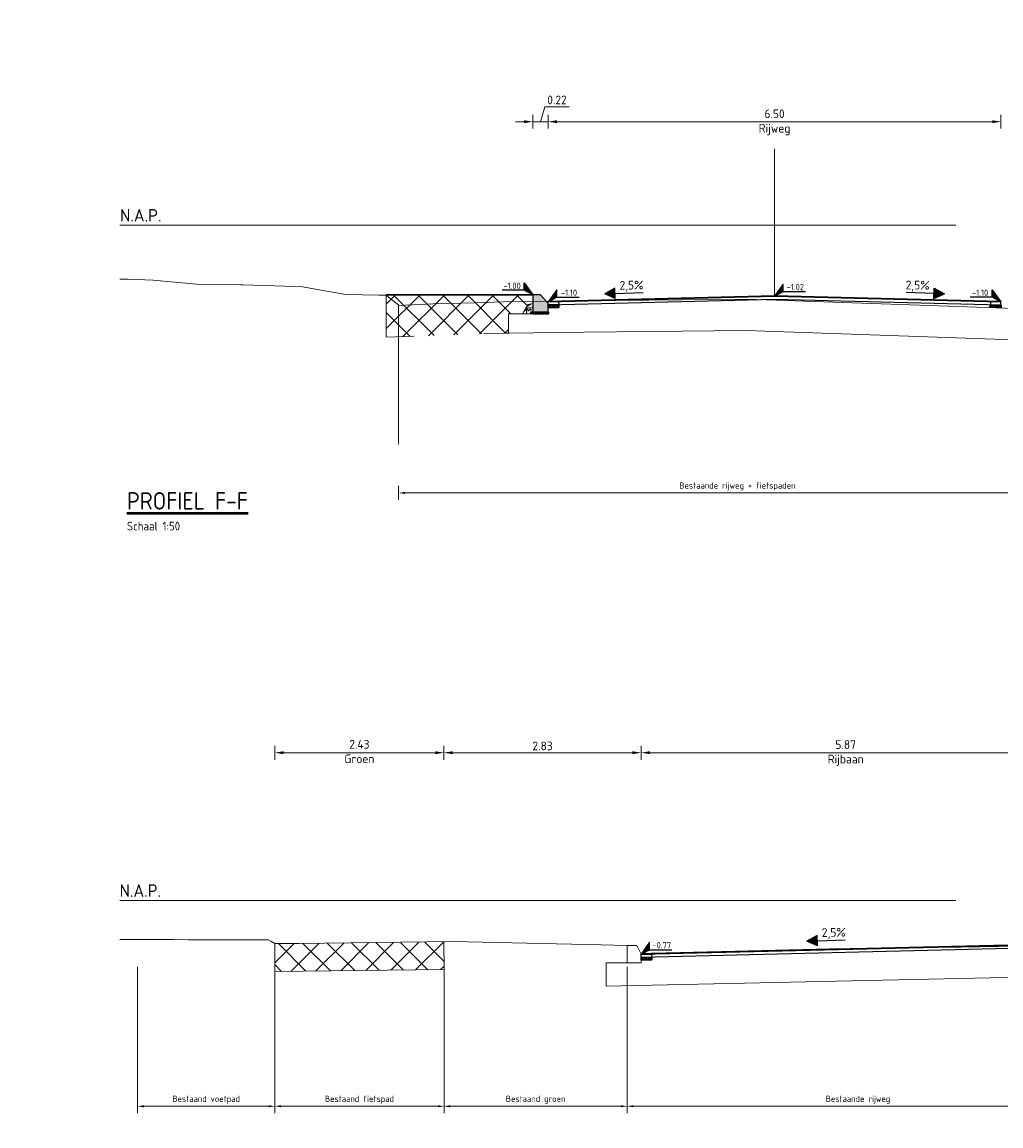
# Model space of a CAD drawing. Header units: metres. Extents: x -1 to 222837, y -2 to 853657.
# Tile 33 of 256: x 111502 to 111516, y 425584 to 425600. Entities that reach past the tile are written whole.
import ezdxf
from ezdxf.enums import TextEntityAlignment as Align

# ---------------------------------------------------------------- set-up
doc = ezdxf.new("R2010")
doc.units = ezdxf.units.M
doc.header["$XCLIPFRAME"] = 0
for name, pattern in [('1-1', [20, 10, -10]), ('AL-NAP_LIJN', [15.25, 12, -1.5, 0.25, -1.5]), ('AM-AS', [16, 10, -2, 2, -2])]:
    doc.linetypes.add(name, pattern=pattern)
doc.layers.add('A-LEGENDA', color=7, linetype='Continuous')
doc.layers.add('X-REF', color=7, linetype='Continuous')
for name, color, linetype, lineweight in [('A-TXT-T25', 7, 'Continuous', 25), ('A-TXT-T50', 4, 'Continuous', 50), ('B-ALG', 8, 'Continuous', 5), ('B-ALG_TXT', 8, 'Continuous', 5), ('B-WE-GW-MAAIVELD-GD', 93, 'Continuous', 18), ('N-WE-AM-AS_WEG-G', 10, 'AM-AS', 18), ('N-WE-AM-NAP-G', 7, 'AL-NAP_LIJN', 18), ('N-WE-AM-NAP-T25', 7, 'Continuous', 25), ('N-WE-GW-BERM-G', 90, 'Continuous', 35), ('N-WE-GW-GROND-WERK-A', 7, 'Continuous', 18), ('N-WE-GW-VOORBELASTING-M', 7, 'Continuous', 18), ('N-WE-GW-WATERGANG-WERK-A', 92, 'Continuous', 18), ('N-WE-VH-VERHARDING_BESTORTING-A', 252, 'Continuous', 18), ('N-WE-VH-VERHARDING_BESTORTING-G', 252, 'Continuous', 35), ('N-WE-VH-VERHARDING_BESTORTING-O', 7, 'Continuous', 18), ('X-XX-AL-HOOGTELABEL-S', 90, 'Continuous', 25)]:
    doc.layers.add(name, color=color, linetype=linetype, lineweight=lineweight)
doc.styles.add('NLCS-ISO', font='NLCS-ISO.ttf')
doc.styles.add('NLCS-ISO-ANNOTATIEF-T25', font='NLCS-ISO.ttf', dxfattribs={"height": 2.5})
doc.styles.add('NLCS-ISO-M200-T25', font='NLCS-ISO.ttf', dxfattribs={"height": 0.5})
doc.styles.add('NLCS-ISO-M50-T25', font='NLCS-ISO.ttf')
doc.styles.add('RPS_25', font='isocp.shx', dxfattribs={"height": 2.5})
doc.styles.add('RPS_50', font='isocp.shx', dxfattribs={"height": 5})
doc.dimstyles.new('NLCS-ANNOTATIEF-T25-PIJL', dxfattribs={"dimtxt": 2.5, "dimasz": 2.5, "dimexe": 2, "dimexo": 2, "dimgap": 0.7, "dimtad": 1, "dimzin": 0, "dimdsep": 46, "dimtxsty": 'NLCS-ISO-ANNOTATIEF-T25', "dimcen": 0, "dimdle": 2, "dimclrd": 256, "dimclre": 256, "dimclrt": 256, "dimadec": 5, "dimazin": 0, "dimtfac": 1, "dimtofl": 0, "dimtmove": 1, "dimatfit": 0, "dimfxl": 2, "dimfxlon": 1, "dimtfillclr": 254, "dimtolj": 1, "dimtzin": 0, "dimlwd": 18, "dimlwe": 18, "dimarcsym": 0})
doc.dimstyles.new('NLCS-M50-T25-PIJL-X_L2_H5', dxfattribs={"dimscale": 0.05, "dimtxt": 2.5, "dimasz": 2.5, "dimexe": 2, "dimexo": 2, "dimgap": 0.7, "dimtad": 1, "dimzin": 0, "dimdsep": 46, "dimtxsty": 'NLCS-ISO-M50-T25', "dimcen": 0, "dimdle": 2, "dimclrd": 256, "dimclre": 256, "dimclrt": 256, "dimadec": 5, "dimazin": 0, "dimtfac": 1, "dimtofl": 0, "dimtmove": 1, "dimatfit": 0, "dimfxl": 2, "dimfxlon": 1, "dimtfillclr": 254, "dimtolj": 1, "dimtzin": 0, "dimlwd": 18, "dimlwe": 18, "dimarcsym": 0})
picture_1 = doc.add_image_def('image1.ecw', size_in_pixel=(400001, 250001))
picture_2 = doc.add_image_def('image2.ecw', size_in_pixel=(120000, 80000))
pattern_1 = [(135, (0, 0), (-0.1767766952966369, -0.1767766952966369), [])]

# ---------------------------------------------------------------- blocks, each defined once
blk = doc.blocks.new('ALG_ONDERSCHRIFT')
at = {"layer": 'A-TXT-T25', "style": 'RPS_25'}
for tag, p in [('ONDERSCHRIFT-SUBREGEL1', (2, -13)), ('ONDERSCHRIFT-SUBREGEL2', (2, -17.5))]:
    blk.add_attdef(tag, p, '', height=2.5, dxfattribs=at)
at = {"layer": 'A-TXT-T50', "style": 'RPS_50'}
blk.add_attdef('%%UONDERSCHRIFT-TITEL', (2, -7), '', height=5, dxfattribs=at)
blk = doc.blocks.new('Pijl afschot')
blk.add_hatch(color=256).paths.add_polyline_path([(1717511043.909518, -163054497.4737314), (1717511043.834518, -163054497.3237315), (1717511043.759518, -163054497.4737314)])
for p, q in [((1717511043.759518, -163054497.4737314), (1717511043.834518, -163054497.3237315)), ((1717511043.909518, -163054497.4737314), (1717511043.834518, -163054497.3237315)), ((1717511043.759518, -163054497.4737314), (1717511043.909518, -163054497.4737314)), ((1717511043.834518, -163054497.4737314), (1717511043.834518, -163054497.8749846))]:
    blk.add_line(p, q)
blk = doc.blocks.new('SAL-HOOGTELABEL_01-SO')
for p, q in [((-2.460741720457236, 1.312415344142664), (-2.460741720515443, 3.435148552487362)), ((-2.460741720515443, 3.435148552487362), (0, 0)), ((-2.460741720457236, 1.312415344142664), (-8.837532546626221, 1.312415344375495)), ((0, 0), (-2.460741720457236, 1.312415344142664))]:
    blk.add_line(p, q)
blk.add_solid([(-2.460741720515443, 3.435148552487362), (-2.460741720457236, 1.312415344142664), (0, 0)])
at = {"style": 'NLCS-ISO'}
blk.add_attdef('...', text='', height=1.8, dxfattribs=at).set_placement((-5.956637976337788, 2.607292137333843), align=Align.MIDDLE)
blk = doc.blocks.new('RWS band')
at = {"transparency": 33554610}
h = blk.add_hatch(color=8, dxfattribs=at)
h.dxf.hatch_style = 1
h.paths.add_polyline_path([(1717510914.861562, -163054387.4077554), (1717510914.751562, -163054387.4077554), (1717510914.751562, -163054387.6577554), (1717510914.971562, -163054387.6577554), (1717510914.971562, -163054387.5317554)])
at = {"flags": 128}
blk.add_lwpolyline([(1717510914.861562, -163054387.4077554), (1717510914.751562, -163054387.4077554), (1717510914.751562, -163054387.6577554), (1717510914.971562, -163054387.6577554), (1717510914.971562, -163054387.5317554), (1717510914.861561, -163054387.4077554)], dxfattribs=at)
blk = doc.blocks.new('betonrug')
at = {"layer": 'N-WE-VH-VERHARDING_BESTORTING-A', "transparency": 33554687}
h = blk.add_hatch(dxfattribs=at)
h.set_pattern_fill('AVH-BESTORTING_01', color=0, scale=0.2, style=0, pattern_type=2)
h.set_pattern_definition([(342.7420615, (0.485932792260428, 0.1918754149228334), (0.05397981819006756, 0.09773891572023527), [0.02727200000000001, -0.109194]), (17.25793850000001, (0.3816547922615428, 0.2242714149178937), (0.05398037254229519, 0.09773993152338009), [0.027272, -0.165719]), (61.0887992, (0.4076987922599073, 0.2323624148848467), (-0.1303186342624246, 0.04048573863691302), [0.022313, -0.08934100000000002]), (118.9112008, (0.4948227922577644, 0.1136624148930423), (-0.05398012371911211, -0.09774138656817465), [0.02231299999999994, -0.1355909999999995]), (162.7420615, (0.4076987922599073, 0.2714254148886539), (-0.0539798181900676, -0.09773891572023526), [0.027272, -0.109194]), (197.2579385, (0.3816547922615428, 0.2795154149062), (-0.05398037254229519, -0.09773993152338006), [0.02727199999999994, -0.1657189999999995]), (241.0887992, (0.3556107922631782, 0.271440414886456), (0.1303186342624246, -0.04048573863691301), [0.022313, -0.08934100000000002]), (298.9112008, (0.3988047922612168, 0.3496344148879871), (0.05398012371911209, 0.09774138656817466), [0.022313, -0.135591]), (342.7420615, (0.2219487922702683, 0.3341534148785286), (-0.0763385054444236, 0.1382236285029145), [0.024341, -0.112122]), (40.8518492, (0.08325479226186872, 0.03371241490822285), (0.0539802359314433, 0.09773985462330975), [0.024469, -0.3619130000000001]), (84.5869815, (0.2637017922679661, 0.3429374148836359), (-0.022359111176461, 0.2359645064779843), [0.02971600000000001, -0.3054810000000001]), (118.9112008, (0.3968107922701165, 0.3318934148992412), (-0.1303208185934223, 0.04048566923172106), [0.02957499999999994, -0.1283309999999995]), (162.7420615, (0.2522077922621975, 0.3984094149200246), (0.07633850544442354, -0.1382236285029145), [0.024484, -0.111975]), (40.8518492, (0.04841979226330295, 0.09649041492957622), (0.0539802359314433, 0.09773985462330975), [0.02440900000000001, -0.3619720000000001]), (84.5869815, (0.2075637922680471, 0.3601964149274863), (-0.05398004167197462, -0.09774068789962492), [0.029647, -0.305553]), (298.9112008, (0.2075637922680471, 0.3601964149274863), (0.1303208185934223, -0.04048566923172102), [0.029753, -0.128153]), (26.66898489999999, (-0.03792020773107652, 0.1503624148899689), (-0.1842996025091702, -0.05725531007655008), [0.018275, -0.4546130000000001]), (84.5869815, (0.2706667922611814, 0.4112624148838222), (-0.05398004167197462, -0.09774068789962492), [0.018319, -0.316878]), (131.7624194, (0.1197167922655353, 0.7059504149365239), (-0.2066604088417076, 0.1787101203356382), [0.024466, -0.4004280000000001]), (162.7420203, (-0.0361612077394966, 0.195015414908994), (-0.05397988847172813, -0.09773887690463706), [0.01969399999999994, -0.1167689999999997]), (26.66898489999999, (-0.07131720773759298, 0.1926464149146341), (-0.1842996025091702, -0.05725531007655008), [0.018297, -0.454591]), (84.5869815, (0.2190487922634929, 0.4253754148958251), (-0.05398004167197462, -0.09774068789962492), [0.020094, -0.3151030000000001]), (131.7624194, (0.0803517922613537, 0.6861624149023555), (-0.2066604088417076, 0.1787101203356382), [0.020994, -0.4039000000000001]), (342.7420203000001, (0.2330297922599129, 0.4097154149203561), (0.0539798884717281, 0.09773887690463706), [0.022313, -0.11415]), (50.2415591, (0.25661979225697, 0.2179654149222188), (0.05397896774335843, 0.09773900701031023), [0.021713, -0.6884720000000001]), (95.41301849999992, (0.2705047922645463, 0.2346564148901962), (-0.07633872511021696, 0.1382240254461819), [0.019056, -0.217966]), (150.9388382, (-0.0142892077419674, 0.5705594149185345), (-0.1303192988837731, 0.04048577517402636), [0.017556, -0.5170470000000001]), (197.2579385, (0.2533607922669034, 0.2621534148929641), (0.1303190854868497, -0.04048543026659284), [0.02231599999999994, -0.1706719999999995]), (50.2415591, (0.2172517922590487, 0.2377464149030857), (0.05397896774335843, 0.09773900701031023), [0.02313800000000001, -0.6870470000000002]), (95.41301849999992, (0.2188887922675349, 0.2204714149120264), (-0.07633872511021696, 0.1382240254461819), [0.017353, -0.2196689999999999]), (150.9388382, (-0.04768620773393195, 0.5282784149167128), (-0.1303192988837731, 0.04048577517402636), [0.018788, -0.515816]), (17.25793850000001, (0.2353107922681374, 0.211343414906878), (-0.1303190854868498, 0.04048543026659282), [0.022313, -0.170675])])
h.paths.add_polyline_path([(0, 0.1498075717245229), (0, 0), (0.15, 0), (0.07401074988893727, 0.134265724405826)])
at = {"layer": 'N-WE-VH-VERHARDING_BESTORTING-O', "color": 0}
blk.add_lwpolyline([(0, 0.1498075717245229), (0, 0), (0.15, 0), (0.07401074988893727, 0.134265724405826)], close=True, dxfattribs=at)
blk = doc.blocks.new('stelspecie')
at = {"layer": 'N-WE-VH-VERHARDING_BESTORTING-A'}
h = blk.add_hatch(dxfattribs=at)
h.set_pattern_fill('ANSI31', color=0, scale=0.005, angle=45, style=0)
h.set_pattern_definition([(90, (-128736.4832281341, -464678.3807459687), (-0.015875, 1.734723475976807e-18), [])])
h.paths.add_polyline_path([(0, 0), (0.22, -2.01395305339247e-05), (0.22, -0.02431275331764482), (1.592031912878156e-05, -0.02433289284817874)])
at = {"layer": 'N-WE-VH-VERHARDING_BESTORTING-G', "color": 0, "flags": 128}
blk.add_lwpolyline([(0, 0), (0.22, -2.01395305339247e-05), (0.22, -0.02431275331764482), (0, -0.02433289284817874)], close=True, dxfattribs=at)
blk = doc.blocks.new('*D444')
at = {"layer": 'B-ALG_TXT', "linetype": 'Continuous', "lineweight": 18, "transparency": 16777216}
for p, q in [((111507.0684854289, 425593.0202395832), (111507.0684854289, 425592.8202395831)), ((111516.7954935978, 425593.0202395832), (111516.7954935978, 425592.8202395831)), ((111507.1584854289, 425592.9202395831), (111516.7054935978, 425592.9202395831))]:
    blk.add_line(p, q, dxfattribs=at)
at = {"layer": 'B-ALG_TXT', "transparency": 16777216}
for points in [[(111507.1584854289, 425592.9352395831), (111507.1584854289, 425592.9052395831), (111507.0684854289, 425592.9202395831)], [(111516.7054935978, 425592.9352395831), (111516.7054935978, 425592.9052395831), (111516.7954935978, 425592.9202395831)]]:
    blk.add_solid(points, dxfattribs=at)
at = {"layer": 'Defpoints', "color": 0, "transparency": 16777216}
for p in [(111507.0684854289, 425594.9576374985), (111516.7954935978, 425594.9576374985), (111516.7954935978, 425592.9202395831)]:
    blk.add_point(p, dxfattribs=at)
at = {"layer": 'B-ALG_TXT', "transparency": 16777216, "insert": (111511.9319895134, 425593.0137395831), "char_height": 0.09000000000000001, "attachment_point": 5, "style": 'NLCS-ISO-M50-T25'}
blk.add_mtext('\\A1;Bestaande rijweg + fietspaden', dxfattribs=at)
blk = doc.blocks.new('*D449')
at = {"layer": 'A-TXT-T25', "linetype": 'Continuous', "lineweight": 18, "transparency": 16777216}
for p, q in [((111509.2147245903, 425598.1487044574), (111509.2147245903, 425598.3487044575)), ((111515.5897245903, 425598.2487044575), (111509.3397245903, 425598.2487044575)), ((111515.7147245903, 425598.1487044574), (111515.7147245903, 425598.3487044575))]:
    blk.add_line(p, q, dxfattribs=at)
at = {"layer": 'A-TXT-T25', "transparency": 16777216}
for points in [[(111509.3397245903, 425598.2695377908), (111509.3397245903, 425598.2278711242), (111509.2147245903, 425598.2487044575)], [(111515.5897245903, 425598.2695377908), (111515.5897245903, 425598.2278711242), (111515.7147245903, 425598.2487044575)]]:
    blk.add_solid(points, dxfattribs=at)
at = {"layer": 'Defpoints', "color": 0, "transparency": 16777216}
for p in [(111509.2147245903, 425598.2487044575), (111509.2147245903, 425595.9123164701), (111515.7147245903, 425595.6615057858)]:
    blk.add_point(p, dxfattribs=at)
at = {"layer": 'A-TXT-T25', "transparency": 16777216, "insert": (111512.4647245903, 425598.2396616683), "char_height": 0.125, "attachment_point": 5, "style": 'NLCS-ISO-ANNOTATIEF-T25'}
blk.add_mtext('\\A1;6.50\\PRijweg', dxfattribs=at)
blk = doc.blocks.new('*D450')
at = {"layer": 'A-TXT-T25', "linetype": 'Continuous', "lineweight": 18, "transparency": 16777216}
for p, q in [((111509.1047326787, 425598.2487044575), (111509.1692326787, 425598.4637044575)), ((111509.1692326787, 425598.4637044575), (111509.5142326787, 425598.4637044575)), ((111508.8697407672, 425598.2487044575), (111508.7447407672, 425598.2487044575)), ((111508.9947407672, 425598.1487044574), (111508.9947407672, 425598.3487044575)), ((111508.9947407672, 425598.2487044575), (111509.2147245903, 425598.2487044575)), ((111509.2147245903, 425598.1487044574), (111509.2147245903, 425598.3487044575)), ((111509.3397245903, 425598.2487044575), (111509.4647245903, 425598.2487044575))]:
    blk.add_line(p, q, dxfattribs=at)
at = {"layer": 'A-TXT-T25', "transparency": 16777216}
for points in [[(111508.8697407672, 425598.2695377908), (111508.8697407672, 425598.2278711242), (111508.9947407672, 425598.2487044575)], [(111509.3397245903, 425598.2695377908), (111509.3397245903, 425598.2278711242), (111509.2147245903, 425598.2487044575)]]:
    blk.add_solid(points, dxfattribs=at)
at = {"layer": 'Defpoints', "color": 0, "transparency": 16777216}
for p in [(111509.2147245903, 425598.2487044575), (111508.9947407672, 425595.5766863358), (111509.2147245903, 425595.5766863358)]:
    blk.add_point(p, dxfattribs=at)
at = {"layer": 'A-TXT-T25', "transparency": 16777216, "insert": (111509.3417326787, 425598.5612044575), "char_height": 0.125, "attachment_point": 5, "style": 'NLCS-ISO-ANNOTATIEF-T25'}
blk.add_mtext('\\A1;0.22', dxfattribs=at)
blk = doc.blocks.new('*D2011')
at = {"layer": 'B-ALG_TXT', "linetype": 'Continuous', "lineweight": 18, "transparency": 16777216}
for p, q in [((111505.2911788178, 425584.2165126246), (111505.2911788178, 425584.0165126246)), ((111505.3811788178, 425584.1165126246), (111507.6311788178, 425584.1165126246)), ((111507.7211788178, 425584.2165126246), (111507.7211788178, 425584.0165126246))]:
    blk.add_line(p, q, dxfattribs=at)
at = {"layer": 'B-ALG_TXT', "transparency": 16777216}
for points in [[(111505.3811788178, 425584.1315126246), (111505.3811788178, 425584.1015126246), (111505.2911788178, 425584.1165126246)], [(111507.6311788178, 425584.1315126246), (111507.6311788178, 425584.1015126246), (111507.7211788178, 425584.1165126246)]]:
    blk.add_solid(points, dxfattribs=at)
at = {"layer": 'Defpoints', "color": 0, "transparency": 16777216}
for p in [(111505.2911788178, 425586.15391054), (111507.7211788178, 425586.15391054), (111507.7211788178, 425584.1165126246)]:
    blk.add_point(p, dxfattribs=at)
at = {"layer": 'B-ALG_TXT', "transparency": 16777216, "insert": (111506.5061788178, 425584.2100126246), "char_height": 0.09000000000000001, "attachment_point": 5, "style": 'NLCS-ISO-M50-T25'}
blk.add_mtext('\\A1;Bestaand fietspad', dxfattribs=at)
blk = doc.blocks.new('*D2012')
at = {"layer": 'B-ALG_TXT', "linetype": 'Continuous', "lineweight": 18, "transparency": 16777216}
for p, q in [((111503.3211788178, 425584.2165126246), (111503.3211788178, 425584.0165126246)), ((111503.4111788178, 425584.1165126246), (111505.2011788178, 425584.1165126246)), ((111505.2911788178, 425584.2165126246), (111505.2911788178, 425584.0165126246))]:
    blk.add_line(p, q, dxfattribs=at)
at = {"layer": 'B-ALG_TXT', "transparency": 16777216}
for points in [[(111503.4111788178, 425584.1315126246), (111503.4111788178, 425584.1015126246), (111503.3211788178, 425584.1165126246)], [(111505.2011788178, 425584.1315126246), (111505.2011788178, 425584.1015126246), (111505.2911788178, 425584.1165126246)]]:
    blk.add_solid(points, dxfattribs=at)
at = {"layer": 'Defpoints', "color": 0, "transparency": 16777216}
for p in [(111503.3211788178, 425586.0423060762), (111505.2911788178, 425585.9264653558), (111505.2911788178, 425584.1165126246)]:
    blk.add_point(p, dxfattribs=at)
at = {"layer": 'B-ALG_TXT', "transparency": 16777216, "insert": (111504.3061788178, 425584.2100126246), "char_height": 0.09000000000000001, "attachment_point": 5, "style": 'NLCS-ISO-M50-T25'}
blk.add_mtext('\\A1;Bestaand voetpad', dxfattribs=at)
blk = doc.blocks.new('*D2013')
at = {"layer": 'B-ALG_TXT', "linetype": 'Continuous', "lineweight": 18, "transparency": 16777216}
for p, q in [((111507.7211788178, 425584.2165126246), (111507.7211788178, 425584.0165126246)), ((111507.8111788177, 425584.1165126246), (111510.2588162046, 425584.1165126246)), ((111510.3488162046, 425584.2165126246), (111510.3488162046, 425584.0165126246))]:
    blk.add_line(p, q, dxfattribs=at)
at = {"layer": 'B-ALG_TXT', "transparency": 16777216}
for points in [[(111507.8111788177, 425584.1315126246), (111507.8111788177, 425584.1015126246), (111507.7211788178, 425584.1165126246)], [(111510.2588162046, 425584.1315126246), (111510.2588162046, 425584.1015126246), (111510.3488162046, 425584.1165126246)]]:
    blk.add_solid(points, dxfattribs=at)
at = {"layer": 'Defpoints', "color": 0, "transparency": 16777216}
for p in [(111507.7211788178, 425586.15391054), (111510.3488162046, 425586.15391054), (111510.3488162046, 425584.1165126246)]:
    blk.add_point(p, dxfattribs=at)
at = {"layer": 'B-ALG_TXT', "transparency": 16777216, "insert": (111509.0349975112, 425584.2100126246), "char_height": 0.09000000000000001, "attachment_point": 5, "style": 'NLCS-ISO-M50-T25'}
blk.add_mtext('\\A1;Bestaand groen', dxfattribs=at)
blk = doc.blocks.new('*D2014')
at = {"layer": 'B-ALG_TXT', "linetype": 'Continuous', "lineweight": 18, "transparency": 16777216}
for p, q in [((111510.3488162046, 425584.2165126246), (111510.3488162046, 425584.0165126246)), ((111510.4388162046, 425584.1165126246), (111516.887075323, 425584.1165126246)), ((111516.977075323, 425584.2165126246), (111516.977075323, 425584.0165126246))]:
    blk.add_line(p, q, dxfattribs=at)
at = {"layer": 'B-ALG_TXT', "transparency": 16777216}
for points in [[(111510.4388162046, 425584.1315126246), (111510.4388162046, 425584.1015126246), (111510.3488162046, 425584.1165126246)], [(111516.887075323, 425584.1315126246), (111516.887075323, 425584.1015126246), (111516.977075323, 425584.1165126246)]]:
    blk.add_solid(points, dxfattribs=at)
at = {"layer": 'Defpoints', "color": 0, "transparency": 16777216}
for p in [(111510.3488162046, 425586.15391054), (111516.977075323, 425586.15391054), (111516.977075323, 425584.1165126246)]:
    blk.add_point(p, dxfattribs=at)
at = {"layer": 'B-ALG_TXT', "transparency": 16777216, "insert": (111513.6629457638, 425584.2100126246), "char_height": 0.09000000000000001, "attachment_point": 5, "style": 'NLCS-ISO-M50-T25'}
blk.add_mtext('\\A1;Bestaande rijweg ', dxfattribs=at)
blk = doc.blocks.new('*D2038')
at = {"layer": 'A-TXT-T25', "linetype": 'Continuous', "lineweight": 18, "transparency": 16777216}
for p, q in [((111510.5501950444, 425589.0914422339), (111510.5501950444, 425589.291442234)), ((111510.6751950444, 425589.191442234), (111516.296179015, 425589.191442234)), ((111516.421179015, 425589.0919262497), (111516.421179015, 425589.291442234))]:
    blk.add_line(p, q, dxfattribs=at)
at = {"layer": 'A-TXT-T25', "transparency": 16777216}
for points in [[(111510.6751950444, 425589.2122755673), (111510.6751950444, 425589.1706089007), (111510.5501950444, 425589.191442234)], [(111516.296179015, 425589.2122755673), (111516.296179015, 425589.1706089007), (111516.421179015, 425589.191442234)]]:
    blk.add_solid(points, dxfattribs=at)
at = {"layer": 'Defpoints', "color": 0, "transparency": 16777216}
for p in [(111516.421179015, 425589.191442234), (111516.421179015, 425586.4219115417, -0.2), (111510.5501950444, 425586.252893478)]:
    blk.add_point(p, dxfattribs=at)
at = {"layer": 'A-TXT-T25', "transparency": 16777216, "insert": (111513.4856870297, 425589.1852470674), "char_height": 0.125, "attachment_point": 5, "style": 'NLCS-ISO-ANNOTATIEF-T25'}
blk.add_mtext('\\A1;5.87\\PRijbaan', dxfattribs=at)
blk = doc.blocks.new('*D2039')
at = {"layer": 'A-TXT-T25', "linetype": 'Continuous', "lineweight": 18, "transparency": 16777216}
for p, q in [((111507.7177356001, 425589.0914422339), (111507.7177356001, 425589.291442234)), ((111510.4251950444, 425589.191442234), (111507.8427356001, 425589.191442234)), ((111510.5501950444, 425589.0914422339), (111510.5501950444, 425589.291442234))]:
    blk.add_line(p, q, dxfattribs=at)
at = {"layer": 'A-TXT-T25', "transparency": 16777216}
for points in [[(111507.8427356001, 425589.2122755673), (111507.8427356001, 425589.1706089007), (111507.7177356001, 425589.191442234)], [(111510.4251950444, 425589.2122755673), (111510.4251950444, 425589.1706089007), (111510.5501950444, 425589.191442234)]]:
    blk.add_solid(points, dxfattribs=at)
at = {"layer": 'Defpoints', "color": 0, "transparency": 16777216}
for p in [(111507.7177356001, 425589.191442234), (111507.7177356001, 425586.3684162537), (111510.5501950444, 425586.1746033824)]:
    blk.add_point(p, dxfattribs=at)
at = {"layer": 'A-TXT-T25', "transparency": 16777216, "insert": (111509.1339653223, 425589.288942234), "char_height": 0.125, "attachment_point": 5, "style": 'NLCS-ISO-ANNOTATIEF-T25'}
blk.add_mtext('\\A1;2.83', dxfattribs=at)
blk = doc.blocks.new('*D2040')
at = {"layer": 'A-TXT-T25', "linetype": 'Continuous', "lineweight": 18, "transparency": 16777216}
for p, q in [((111505.2911788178, 425589.0914422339), (111505.2911788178, 425589.291442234)), ((111507.593803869, 425589.191442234), (111505.4161788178, 425589.191442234)), ((111507.718803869, 425589.0914422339), (111507.718803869, 425589.291442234))]:
    blk.add_line(p, q, dxfattribs=at)
at = {"layer": 'A-TXT-T25', "transparency": 16777216}
for points in [[(111505.4161788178, 425589.2122755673), (111505.4161788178, 425589.1706089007), (111505.2911788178, 425589.191442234)], [(111507.593803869, 425589.2122755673), (111507.593803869, 425589.1706089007), (111507.718803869, 425589.191442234)]]:
    blk.add_solid(points, dxfattribs=at)
at = {"layer": 'Defpoints', "color": 0, "transparency": 16777216}
for p in [(111505.2911788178, 425589.191442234), (111507.718803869, 425586.2784611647), (111505.2911788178, 425586.15391054)]:
    blk.add_point(p, dxfattribs=at)
at = {"layer": 'A-TXT-T25', "transparency": 16777216, "insert": (111506.5049913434, 425589.2080631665), "char_height": 0.125, "attachment_point": 5, "style": 'NLCS-ISO-ANNOTATIEF-T25'}
blk.add_mtext('\\A1;2.43\\PGroen', dxfattribs=at)
blk = doc.blocks.new('goottegel')
at = {"layer": 'N-WE-VH-VERHARDING_BESTORTING-A'}
h = blk.add_hatch(dxfattribs=at)
h.set_pattern_fill('ANSI31', color=0, scale=0.005, angle=45, style=0)
h.set_pattern_definition([(90, (-240328.6886109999, -890335.9614915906), (-0.015875, 1.734723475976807e-18), [])])
h.paths.add_polyline_path([(0.1499999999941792, -0.04999999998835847), (0, -0.04999999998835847), (0, -0.07999999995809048), (0.1499841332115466, -0.08001373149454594)])
at = {"flags": 128}
blk.add_lwpolyline([(0, 0), (0.1499999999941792, 0), (0.1499999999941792, -0.04999999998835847), (0, -0.04999999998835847)], close=True, dxfattribs=at)
at = {"layer": 'N-WE-VH-VERHARDING_BESTORTING-G', "color": 0, "flags": 128}
blk.add_lwpolyline([(0.1499999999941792, -0.04999999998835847), (0, -0.04999999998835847), (0, -0.07999999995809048), (0.1500000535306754, -0.08001373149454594)], close=True, dxfattribs=at)

msp = doc.modelspace()

# ---------------------------------------------------------------- hatches: boundary and pattern name
at = {"layer": 'N-WE-GW-GROND-WERK-A', "transparency": 33554585}
h = msp.add_hatch(dxfattribs=at)
h.set_pattern_fill('AGW-WERK_AANVULLEN', color=256, style=0, pattern_type=2)
h.set_pattern_definition([(45, (0, -5.61629219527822), (-0.1767766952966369, 0.1767766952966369), [])])
h.paths.add_polyline_path([(111508.1676147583, 425595.2006843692), (111508.5841709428, 425595.2128100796), (111508.6453157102, 425595.2135090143), (111508.6447407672, 425595.4893736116), (111508.8447407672, 425595.4893736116), (111508.9207300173, 425595.623639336), (111508.9947247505, 425595.6391778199), (111508.9947249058, 425595.7636863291), (111508.2397342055, 425595.7616925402), (111506.9631766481, 425595.7583213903), (111506.8889145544, 425595.7581252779), (111506.8913171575, 425595.1565349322), (111507.5759098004, 425595.179028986)])
h = msp.add_hatch(dxfattribs=at)
h.set_pattern_fill('AGW-WERK_AANVULLEN', color=256, style=0, pattern_type=2)
h.set_pattern_definition([(45, (111505.9395200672, 425586.1161464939), (-0.1767766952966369, 0.1767766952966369), [])])
h.paths.add_polyline_path([(111507.7164289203, 425586.4784470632), (111505.633679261, 425586.4537132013), (111505.2911788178, 425586.4519925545), (111505.2911788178, 425586.0519875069), (111507.7211788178, 425586.0784752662)])
at = {"layer": 'N-WE-GW-WATERGANG-WERK-A', "transparency": 33554559}
h = msp.add_hatch(dxfattribs=at)
h.set_pattern_fill('AGW-WERK_ONTGRAVEN', color=256, style=0, pattern_type=2)
h.set_pattern_definition(pattern_1)
h.paths.add_polyline_path([(111508.1676147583, 425595.2006843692), (111508.5841709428, 425595.2128100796), (111508.6453157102, 425595.2135090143), (111508.6447407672, 425595.4893736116), (111508.8447407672, 425595.4893736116), (111508.9207300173, 425595.623639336), (111508.9947247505, 425595.6391778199), (111508.9947249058, 425595.7636863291), (111508.2397342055, 425595.7616925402), (111506.9631766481, 425595.7583213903), (111506.8889145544, 425595.7581252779), (111506.8913171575, 425595.1565349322), (111507.5759098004, 425595.179028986)])
h = msp.add_hatch(dxfattribs=at)
h.set_pattern_fill('AGW-WERK_ONTGRAVEN', color=256, style=0, pattern_type=2)
h.set_pattern_definition(pattern_1)
h.paths.add_polyline_path([(111507.7164289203, 425586.4784470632), (111505.633679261, 425586.4537132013), (111505.2911788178, 425586.4519925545), (111505.2911788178, 425586.0519875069), (111507.7211788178, 425586.0784752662)])

# ---------------------------------------------------------------- linework, layer by layer
at = {"flags": 128}
for points in [[(111515.7134749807, 425595.6137468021), (111512.4647245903, 425595.6949655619), (111509.2159741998, 425595.6137468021)], [(111516.4222731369, 425586.3957083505), (111510.5491541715, 425586.2528681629)]]:
    msp.add_lwpolyline(points, dxfattribs=at)
at = {"layer": 'B-ALG', "flags": 128}
for points in [[(111508.8447407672, 425595.4893736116), (111508.6447407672, 425595.4893736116), (111508.6453157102, 425595.2135090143), (111509.7284824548, 425595.2259649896), (111512.062514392, 425595.2529289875), (111512.326682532, 425595.243502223), (111515.9008057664, 425595.1165385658), (111516.7954935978, 425595.0684544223), (111516.7954935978, 425595.2638407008)], [(111524.421179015, 425586.1849417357), (111525.654443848, 425586.1564891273), (111525.654443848, 425585.8064209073), (111524.4064208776, 425585.835012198), (111522.3247551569, 425585.8767890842), (111520.9650981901, 425585.9091589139), (111520.3166227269, 425585.924330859), (111519.180393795, 425585.9492079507), (111518.751179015, 425585.9586709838), (111516.977075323, 425585.9807867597), (111516.2233979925, 425585.9686750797), (111515.5584741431, 425585.9578943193), (111510.0488162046, 425585.8422836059), (111510.0488162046, 425586.1746033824), (111510.3488162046, 425586.1746033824)]]:
    msp.add_lwpolyline(points, dxfattribs=at)
msp.add_lwpolyline([(111510.5501950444, 425586.2980756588), (111510.4894184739, 425586.4246033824), (111510.3488162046, 425586.4246033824), (111510.3488162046, 425586.1746033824), (111510.5501950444, 425586.1746033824)], close=True, dxfattribs=at)
at = {"layer": 'B-ALG_TXT', "linetype": '1-1', "ltscale": 0.2, "flags": 128}
for points in [[(111507.0684854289, 425595.6180725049), (111507.0684854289, 425592.897570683)], [(111503.3211788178, 425584.1165126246), (111503.3211788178, 425586.5098860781)], [(111505.2911788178, 425584.1165126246), (111505.2911788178, 425586.4519925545)], [(111507.7211788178, 425584.1165126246), (111507.7211788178, 425586.4785034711)], [(111510.3488162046, 425584.1165126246), (111510.3488162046, 425586.4246033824)]]:
    msp.add_lwpolyline(points, dxfattribs=at)
at = {"layer": 'B-WE-GW-MAAIVELD-GD', "color": 93, "linetype": 'Continuous', "lineweight": 18}
for points in [[(111503.0677245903, 425595.9861139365), (111503.184057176, 425595.986703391), (111503.5458918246, 425595.9722983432), (111504.0085125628, 425595.9296037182), (111504.1747330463, 425595.9186989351), (111504.7090823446, 425595.9108348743), (111504.803574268, 425595.907483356), (111504.8329679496, 425595.9078898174), (111505.4324154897, 425595.8863686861), (111505.6574233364, 425595.8815108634), (111506.3104700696, 425595.7703036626), (111506.7825232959, 425595.7571884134), (111506.8237015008, 425595.7575510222), (111506.8889145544, 425595.7581252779), (111506.9487357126, 425595.710672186), (111507.0684854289, 425595.6180725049), (111507.0702726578, 425595.6109527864), (111507.558639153, 425595.6327050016), (111508.154425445, 425595.6504909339), (111508.5747975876, 425595.662727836), (111509.7238956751, 425595.6759420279), (111512.0673309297, 425595.7030146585), (111512.3429090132, 425595.6932096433), (111515.9206433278, 425595.5661177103)], [(111503.2867598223, 425586.5099785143), (111503.8412274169, 425586.5084894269), (111504.052362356, 425586.507778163), (111504.4350935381, 425586.5066781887), (111505.2022756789, 425586.5039043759), (111505.2320073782, 425586.4869520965), (111505.2907937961, 425586.4519906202), (111505.633679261, 425586.4537132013), (111507.8416438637, 425586.4799340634), (111509.9770334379, 425586.4331715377), (111510.3488162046, 425586.4246033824)], [(111510.5501950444, 425586.2980756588), (111510.6977170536, 425586.3133322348), (111510.7045934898, 425586.3140207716), (111511.7046277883, 425586.3392709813), (111513.252312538, 425586.3784844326), (111513.8414963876, 425586.3856261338), (111514.1021907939, 425586.3887499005), (111515.14399713, 425586.4012333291), (111516.2161028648, 425586.4186159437)]]:
    msp.add_lwpolyline(points, dxfattribs=at)
at = {"layer": 'B-WE-GW-MAAIVELD-GD', "color": 93, "linetype": '1-1', "lineweight": 18, "ltscale": 0.1, "flags": 128}
for points in [[(111506.8889145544, 425595.7581252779), (111506.8913171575, 425595.1565349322), (111507.5759098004, 425595.179028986), (111508.1676147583, 425595.2006843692), (111508.5841709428, 425595.2128100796), (111508.6453157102, 425595.2135090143)], [(111503.2867598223, 425586.5099785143), (111503.0677245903, 425586.5099785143)]]:
    msp.add_lwpolyline(points, dxfattribs=at)
at = {"layer": 'N-WE-AM-AS_WEG-G', "flags": 128}
msp.add_lwpolyline([(111512.4647245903, 425595.7449811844), (111512.4647245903, 425597.8607938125)], dxfattribs=at)
at = {"layer": 'N-WE-AM-NAP-G'}
for p, q in [((111503.0677245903, 425596.7637311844), (111531.2172712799, 425596.7637311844)), ((111503.0677245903, 425587.0706950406), (111535.7818182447, 425587.0706950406))]:
    msp.add_line(p, q, dxfattribs=at)
at = {"layer": 'N-WE-GW-BERM-G', "flags": 128}
for points in [[(111508.9947247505, 425595.7636863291), (111506.8889145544, 425595.7581252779)], [(111515.7147245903, 425595.6637311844), (111512.4647245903, 425595.7449811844), (111509.2147245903, 425595.6637311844)], [(111516.421179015, 425586.4406950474), (111510.5480600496, 425586.2978548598)]]:
    msp.add_lwpolyline(points, dxfattribs=at)
at = {"layer": 'N-WE-GW-VOORBELASTING-M', "flags": 128}
msp.add_lwpolyline([(111505.2911788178, 425586.4519925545), (111505.2911788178, 425586.0519875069), (111507.7211788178, 425586.0784752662), (111507.7164289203, 425586.4784470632)], dxfattribs=at)

# ---------------------------------------------------------------- block references
msp.add_blockref('RWS band', (-1717399405.756837, 163479983.1714417))
at = {"rotation": 1.345461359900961}
for p in [(111509.2147245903, 425595.6637311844), (111510.5502752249, 425586.2979087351)]:
    msp.add_blockref('goottegel', p, dxfattribs=at)
at = {"xscale": -1, "rotation": 358.6545386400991}
msp.add_blockref('goottegel', (111515.7140612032, 425595.6637311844), dxfattribs=at)
at = {"layer": 'A-LEGENDA', "xscale": 0.05, "yscale": 0.05, "zscale": 0.05}
msp.add_blockref('ALG_ONDERSCHRIFT', (111503.0677245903, 425593.0313769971), dxfattribs=at).add_auto_attribs({'%%UONDERSCHRIFT-TITEL': '%%uPROFIEL F-F', 'ONDERSCHRIFT-SUBREGEL1': 'Schaal 1:50'})
at = {"layer": 'A-TXT-T25'}
for p, rotation in [((-107674088.2828371, -1721437702.972874), 91.84126634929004), ((-107674085.3794267, -1721437712.263177), 91.84126634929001)]:
    msp.add_blockref('Pijl afschot', p, dxfattribs=dict(at, rotation=rotation))
at = {"layer": 'A-TXT-T25', "xscale": -1, "rotation": 268.15873365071}
msp.add_blockref('Pijl afschot', (107897113.2122862, -1721437702.972874), dxfattribs=at)
at = {"layer": 'N-WE-VH-VERHARDING_BESTORTING-O', "xscale": -1}
msp.add_blockref('betonrug', (111508.9947407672, 425595.4893736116), dxfattribs=at)
at = {"layer": 'N-WE-VH-VERHARDING_BESTORTING-O'}
msp.add_blockref('stelspecie', (111508.9947248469, 425595.5137065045), dxfattribs=at)
at = {"layer": 'X-XX-AL-HOOGTELABEL-S', "xscale": 0.05, "yscale": 0.05}
for p, values in [((111508.9947248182, 425595.7636863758), {'...': '-1.00'}), ((111515.7133509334, 425595.6634233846), {'...': '-1.10'})]:
    msp.add_blockref('SAL-HOOGTELABEL_01-SO', p, dxfattribs=at).add_auto_attribs(values)
at = {"layer": 'X-XX-AL-HOOGTELABEL-S'}
ref = msp.add_blockref('SAL-HOOGTELABEL_01-SO', (111509.2160982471, 425595.6634233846), dxfattribs=dict(at, xscale=-0.05, yscale=0.05))
ref.add_attrib('...', '-1.10', dxfattribs={"layer": '0', "height": 0.09000000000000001, "style": 'NLCS-ISO'}).set_placement((111509.5139301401, 425595.7937879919), align=Align.MIDDLE)
ref = msp.add_blockref('SAL-HOOGTELABEL_01-SO', (111512.4647245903, 425595.7449811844), dxfattribs=dict(at, xscale=-0.05, yscale=0.05))
ref.add_attrib('...', '-1.02', dxfattribs={"layer": '0', "height": 0.09000000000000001, "style": 'NLCS-ISO'}).set_placement((111512.7625564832, 425595.8753457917), align=Align.MIDDLE)
ref = msp.add_blockref('SAL-HOOGTELABEL_01-SO', (111510.5480600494, 425586.2978548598), dxfattribs=dict(at, xscale=-0.05, yscale=0.05))
ref.add_attrib('...', '-0.77', dxfattribs={"layer": '0', "height": 0.09000000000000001, "style": 'NLCS-ISO'}).set_placement((111510.8458919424, 425586.4282194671), align=Align.MIDDLE)

# ---------------------------------------------------------------- texts
at = {"layer": 'A-TXT-T25', "char_height": 0.1249999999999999, "width": 2.236067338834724, "style": 'NLCS-ISO-ANNOTATIEF-T25'}
for insert, attachment_point, rotation in [((111510.2388308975, 425595.9623382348), 1, 0.8965425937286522), ((111514.6906182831, 425595.9623382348), 3, 359.10345740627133), ((111513.1422412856, 425586.6720344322), 1, 0.8965425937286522)]:
    msp.add_mtext('2,5%', dxfattribs=dict(at, insert=insert, attachment_point=attachment_point, rotation=rotation))
at = {"layer": 'N-WE-AM-NAP-T25', "char_height": 0.18, "attachment_point": 1, "style": 'NLCS-ISO-M200-T25'}
for insert in [(111503.0687521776, 425596.9946817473), (111503.0627626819, 425587.3016456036)]:
    msp.add_mtext_dynamic_manual_height_columns('N.A.P.', width=9.752780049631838, gutter_width=1.25, heights=[0], dxfattribs=dict(at, insert=insert))

# ---------------------------------------------------------------- dimensions: what is measured, and where the dimension line sits
at = {"layer": 'A-TXT-T25'}
for base, p1, p2, picture, middle in [((111509.2147245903, 425598.2487044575, -0.01), (111508.9947407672, 425595.5766863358, -0.01), (111509.2147245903, 425595.5766863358, -0.01), '*D450', (111509.2042326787, 425598.5612044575, -0.01)), ((111507.7177356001, 425589.191442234), (111510.5501950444, 425586.1746033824), (111507.7177356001, 425586.3684162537), '*D2039', (111509.1339653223, 425589.288942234))]:
    dim = msp.add_linear_dim(base=base, p1=p1, p2=p2, dimstyle='NLCS-ANNOTATIEF-T25-PIJL', dxfattribs=at)
    dim.commit()
    dim.dimension.update_dxf_attribs({"geometry": picture, "text_midpoint": middle})
for base, p1, p2, text, picture, middle in [((111509.2147245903, 425598.2487044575, -0.01), (111515.7147245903, 425595.6615057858, -0.01), (111509.2147245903, 425595.9123164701, -0.01), '<>\\PRijweg', '*D449', (111512.4647245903, 425598.0192450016, -0.01)), ((111505.2911788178, 425589.191442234), (111507.718803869, 425586.2784611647), (111505.2911788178, 425586.15391054), '<>\\PGroen', '*D2040', (111506.5049913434, 425589.0063964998)), ((111516.421179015, 425589.191442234), (111510.5501950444, 425586.252893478), (111516.421179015, 425586.4219115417, -0.2), '<>\\PRijbaan', '*D2038', (111513.4856870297, 425588.9648304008))]:
    dim = msp.add_linear_dim(base=base, p1=p1, p2=p2, text=text, dimstyle='NLCS-ANNOTATIEF-T25-PIJL', dxfattribs=at)
    dim.commit()
    dim.dimension.update_dxf_attribs({"geometry": picture, "text_midpoint": middle, "dimtype": 160})
at = {"layer": 'B-ALG_TXT'}
for base, p1, p2, text, picture, middle in [((111516.7954935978, 425592.9202395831), (111507.0684854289, 425594.9576374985), (111516.7954935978, 425594.9576374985), 'Bestaande rijweg + fietspaden', '*D444', (111511.9319895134, 425593.0137395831)), ((111505.2911788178, 425584.1165126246), (111503.3211788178, 425586.0423060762), (111505.2911788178, 425585.9264653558), 'Bestaand voetpad', '*D2012', (111504.3061788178, 425584.2100126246)), ((111507.7211788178, 425584.1165126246), (111505.2911788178, 425586.15391054), (111507.7211788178, 425586.15391054), 'Bestaand fietspad', '*D2011', (111506.5061788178, 425584.2100126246)), ((111510.3488162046, 425584.1165126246), (111507.7211788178, 425586.15391054), (111510.3488162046, 425586.15391054), 'Bestaand groen', '*D2013', (111509.0349975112, 425584.2100126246)), ((111516.977075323, 425584.1165126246), (111510.3488162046, 425586.15391054), (111516.977075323, 425586.15391054), 'Bestaande rijweg ', '*D2014', (111513.6629457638, 425584.2100126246))]:
    dim = msp.add_linear_dim(base=base, p1=p1, p2=p2, text=text, dimstyle='NLCS-M50-T25-PIJL-X_L2_H5', override={"dimtxt": 1.8, "dimasz": 1.8}, dxfattribs=at)
    dim.commit()
    dim.dimension.update_dxf_attribs({"geometry": picture, "text_midpoint": middle})

# ---------------------------------------------------------------- pictures from other files: only their frames are drawn
at = {"layer": 'X-REF'}
image = msp.add_image(picture_1, insert=(100000.0001220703, 424999.9000854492), size_in_units=(39999.999999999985, 25000.03749990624), dxfattribs=at)
image.set_boundary_path([(93497.82547057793, 208977.5368132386), (156894.5072804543, 250000.5)])
image = msp.add_image(picture_2, insert=(109499.5231476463, 424999.9595134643), size_in_units=(6001.861758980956, 4001.241172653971), dxfattribs=at)
image.dxf.flags = 7

doc.saveas('drawing.dxf')
